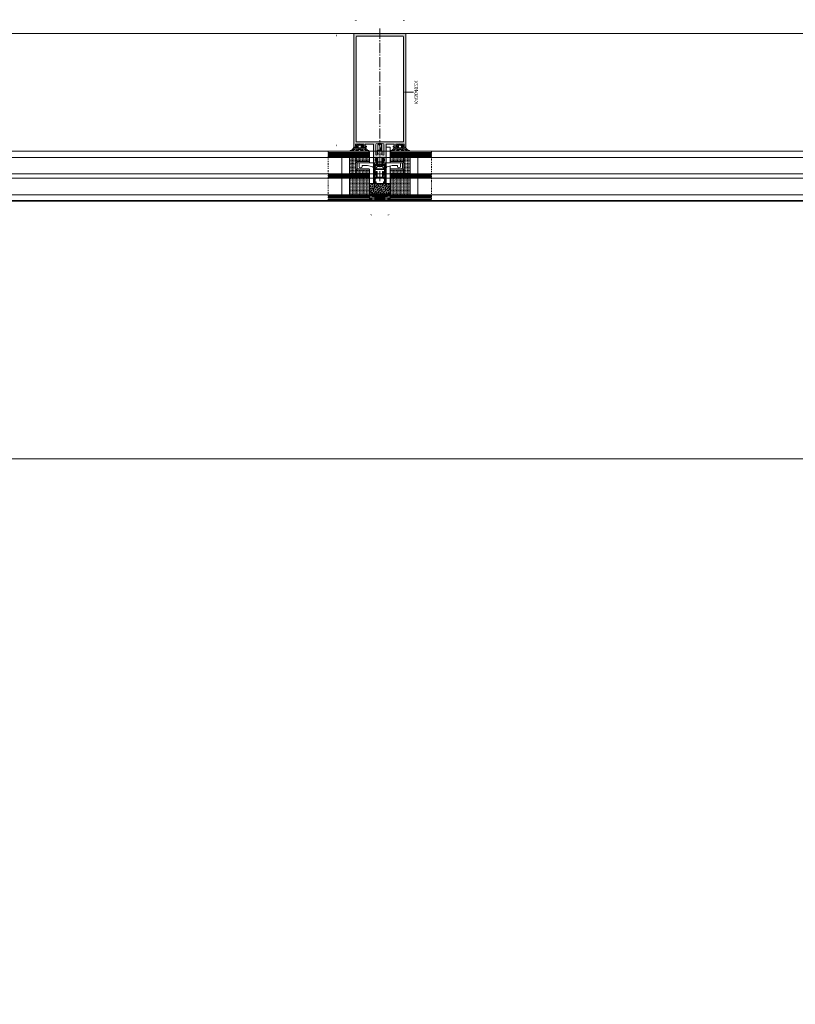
# Model space of a CAD drawing. Header units: inches. Extents: x 0 to 111471, y -105323 to 11070.
# Tile 183 of 256: x 44936 to 45011, y -27948 to -27853. Entities that reach past the tile are written whole.
import ezdxf
from ezdxf.enums import TextEntityAlignment as Align

# ---------------------------------------------------------------- set-up
doc = ezdxf.new("R2010")
doc.units = ezdxf.units.IN
doc.header["$MEASUREMENT"] = 0
for name, pattern in [('DIVIDE', [5.3, 2, -1, 0.15, -1, 0.15, -1]), ('gen3', [6.25, 4.75, -1.5]), ('GEN7', [13.75, 9.75, -1.5, 1, -1.5])]:
    doc.linetypes.add(name, pattern=pattern)
for name, color, linetype, lineweight in [('888 drzwi i okna', 4, 'Continuous', 0), ('888 projektowane elementy', 6, 'Continuous', 13), ('888 sciany istniejące', 2, 'Continuous', 35), ('888 widok', 8, 'Continuous', 0), ('888 wymiary', 1, 'Continuous', 0), ('MB-inne', 8, 'Continuous', 9), ('MB-kreskowanie', 8, 'Continuous', 5), ('MB-opisy', 120, 'Continuous', 9), ('MB-osie', 4, 'GEN7', 5), ('MB-profile', 7, 'Continuous', 9), ('MB-szyby', 4, 'Continuous', 9), ('MB-urwania', 1, 'DIVIDE', 5), ('MB-uszczelki_tworzywa', 8, 'Continuous', 9), ('MB-wymiary', 145, 'Continuous', 9), ('Wymiary', 85, 'Continuous', 18)]:
    doc.layers.add(name, color=color, linetype=linetype, lineweight=lineweight)
doc.styles.add('ARIALCE', font='arial.ttf', dxfattribs={"width": 0.8})
doc.styles.get("Standard").update_dxf_attribs({"font": 'arial.ttf'})
doc.styles.add('TS 100_wymiary', font='romans.shx', dxfattribs={"width": 0.7, "height": 16})
doc.dimstyles.new('Dim Style 100', dxfattribs={"dimtxt": 16, "dimasz": 12, "dimexe": 12, "dimexo": 2, "dimgap": 10, "dimtad": 1, "dimdec": 0, "dimzin": 9, "dimtxsty": 'TS 100_wymiary', "dimblk": 'ARCHTICK', "dimcen": 2.5, "dimdle": 12, "dimclrd": 256, "dimclrt": 2, "dimadec": 0, "dimazin": 2, "dimtfac": 1, "dimtdec": 0, "dimtix": 1, "dimtmove": 2, "dimatfit": 3, "dimfxl": 0, "dimlwd": -1, "dimarcsym": 0})
doc.dimstyles.new('MB_KDA_2.5', dxfattribs={"dimtxt": 2.5, "dimasz": 2.5, "dimexe": 1, "dimexo": 1, "dimgap": 1, "dimtad": 1, "dimdec": 1, "dimdsep": 46, "dimtxsty": 'Standard', "dimcen": 0, "dimclrd": 256, "dimclre": 256, "dimclrt": 2, "dimadec": 0, "dimazin": 2, "dimtp": 0.1, "dimtm": 0.1, "dimtfac": 0.71, "dimtdec": 1, "dimtmove": 0, "dimatfit": 3, "dimfxl": 0, "dimtzin": 0, "dimlwd": -1, "dimlwe": -1, "dimarcsym": 0})
pattern_1 = [(315, (-204.003, -193.6241), (1.3470384, -3e-16), [0.9525, -0.9525])]
pattern_2 = [(0.033944, (-4153.1781, -852.2568), (0.23784281, 0.47639099), [0, -0.47625])]
pattern_3 = [(45, (-204.003, 93.6241), (1.3470384, -2e-16), [0.9525, -0.9525])]

# ---------------------------------------------------------------- blocks, each defined once
blk = doc.blocks.new('K430492X')
at = {"layer": 'MB-kreskowanie'}
h = blk.add_hatch(color=0, dxfattribs=at)
h.paths.add_polyline_path([(-109.2, 25), (-109.5, 24.7), (-109.5, 22.5), (-109, 22), (-108.5, 22), (-108.5, 23.5), (-106.5, 23.5), (-106.5, 19.75), (-106.25, 19.5), (-106.5, 19.25), (-106.5, 15.5), (-108.5, 15.5), (-108.5, 17), (-109, 17), (-109.5, 16.5), (-109.5, 13), (-108.5, 13), (-108.5, 14), (-106.5, 14), (-106.5, 6.5), (-107, 6), (-124.2, 6), (-124.5, 5.7), (-124.5, 4), (-124, 3.5), (-123, 3.5), (-123, 4.5), (-120.99, 4.5), (-120.49, 4), (-120.49, 2.75), (-118.9, 0), (-120.49, -2.75), (-120.49, -4), (-120.99, -4.5), (-123, -4.5), (-123, -3.5), (-124, -3.5), (-124.5, -4), (-124.5, -5.7), (-124.2, -6), (-107, -6), (-106.5, -6.5), (-106.5, -14), (-108.5, -14), (-108.5, -13), (-109.5, -13), (-109.5, -16.5), (-109, -17), (-108.5, -17), (-108.5, -15.5), (-106.5, -15.5), (-106.5, -19.25), (-106.25, -19.5), (-106.5, -19.75), (-106.5, -23.5), (-108.5, -23.5), (-108.5, -22), (-109, -22), (-109.5, -22.5), (-109.5, -24.7), (-109.2, -25), (-0.5, -25, 0.413925), (0, -24.5), (0, 24.5, 0.413925), (-0.5, 25)])
h.paths.add_polyline_path([(-3, 22.9), (-2.5, 22.4), (-2.5, -22.4), (-3, -22.9), (-104, -22.9), (-104.5, -22.4), (-104.5, 22.4), (-104, 22.9)], flags=16)
h.paths.add_polyline_path([(-106.41, 3.62), (-105.5, 0), (-106.41, -3.62), (-106.89, -4), (-116.88, -4), (-117.31, -3.25), (-115.9, -0.8), (-115.9, 0.8), (-117.31, 3.25), (-116.88, 4), (-106.89, 4)], flags=16)
at = {"layer": 'MB-profile'}
blk.add_lwpolyline([(-0.5, -25), (-109.2, -25), (-109.5, -24.7), (-109.5, -22.5), (-109, -22), (-108.5, -22), (-108.5, -23.5), (-106.5, -23.5), (-106.5, -19.75), (-106.25, -19.5), (-106.5, -19.25), (-106.5, -15.5), (-108.5, -15.5), (-108.5, -17), (-109, -17), (-109.5, -16.5), (-109.5, -13), (-108.5, -13), (-108.5, -14), (-106.5, -14), (-106.5, -6.5), (-107, -6), (-124.2, -6), (-124.5, -5.7), (-124.5, -4), (-124, -3.5), (-123, -3.5), (-123, -4.5), (-120.99, -4.5), (-120.49, -4), (-120.49, -2.75), (-118.9, 0), (-120.49, 2.75), (-120.49, 4), (-120.99, 4.5), (-123, 4.5), (-123, 3.5), (-124, 3.5), (-124.5, 4), (-124.5, 5.7), (-124.2, 6), (-107, 6), (-106.5, 6.5), (-106.5, 14), (-108.5, 14), (-108.5, 13), (-109.5, 13), (-109.5, 16.5), (-109, 17), (-108.5, 17), (-108.5, 15.5), (-106.5, 15.5), (-106.5, 19.25), (-106.25, 19.5), (-106.5, 19.75), (-106.5, 23.5), (-108.5, 23.5), (-108.5, 22), (-109, 22), (-109.5, 22.5), (-109.5, 24.7), (-109.2, 25), (-0.5, 25, -0.414502), (0, 24.5), (0, -24.5, -0.414502)], format="xyb", close=True, dxfattribs=at)
for points in [[(-3, -22.9), (-104, -22.9), (-104.5, -22.4), (-104.5, 22.4), (-104, 22.9), (-3, 22.9), (-2.5, 22.4), (-2.5, -22.4)], [(-106.41, -3.62), (-106.89, -4), (-116.88, -4), (-117.31, -3.25), (-115.9, -0.8), (-115.9, 0.8), (-117.31, 3.25), (-116.88, 4), (-106.89, 4), (-106.41, 3.62), (-105.5, 0)]]:
    blk.add_lwpolyline(points, close=True, dxfattribs=at)
blk = doc.blocks.new('*D597')
at = {"layer": 'Defpoints', "color": 0, "ltscale": 0.01}
for p in [(52, -74.7), (161.5, -74.5), (52, -92.02)]:
    blk.add_point(p, dxfattribs=at)
at = {"layer": 'MB-wymiary'}
for p, q in [((52, -75.7), (52, -93.02)), ((161.5, -75.5), (161.5, -93.02)), ((159, -92.02), (54.5, -92.02))]:
    blk.add_line(p, q, dxfattribs=at)
at = {"layer": 'MB-wymiary', "ltscale": 0.01}
for points in [[(54.5, -91.6), (54.5, -92.43), (52, -92.02)], [(159, -92.43), (159, -91.6), (161.5, -92.02)]]:
    blk.add_solid(points, dxfattribs=at)
at = {"layer": 'MB-wymiary', "color": 2, "ltscale": 0.01, "insert": (106.75, -89.74), "char_height": 2.5, "attachment_point": 5}
blk.add_mtext('110', dxfattribs=at)
blk = doc.blocks.new('*D598')
at = {"layer": 'Defpoints', "color": 0, "ltscale": 0.01}
for p in [(147.11, -25), (173.93, -25), (147.11, -75)]:
    blk.add_point(p, dxfattribs=at)
at = {"layer": 'MB-wymiary'}
for p, q in [((148.11, -25), (174.93, -25)), ((173.93, -72.5), (173.93, -27.5)), ((148.11, -75), (174.93, -75))]:
    blk.add_line(p, q, dxfattribs=at)
at = {"layer": 'MB-wymiary', "ltscale": 0.01}
for points in [[(174.35, -27.5), (173.51, -27.5), (173.93, -25)], [(173.51, -72.5), (174.35, -72.5), (173.93, -75)]]:
    blk.add_solid(points, dxfattribs=at)
at = {"layer": 'MB-wymiary', "color": 2, "ltscale": 0.01, "insert": (171.65, -50), "char_height": 2.5, "attachment_point": 5, "rotation": 90}
blk.add_mtext('50', dxfattribs=at)
blk = doc.blocks.new('120900')
at = {"layer": 'MB-kreskowanie'}
h = blk.add_hatch(dxfattribs=at)
h.set_pattern_fill('DOTS', color=256, scale=0.3, angle=90.03394, style=0)
h.set_pattern_definition([(90.033944, (778.75693, -4206.1781), (-0.47639099, 0.23784281), [0, -0.47625])])
h.paths.add_polyline_path([(-6.21, 1.67, -0.244698), (-5.97, 1.8), (-5.57, 1.8, -0.117863), (-5.44, 1.77, 0.255673), (-2.56, 1.77, -0.117863), (-2.43, 1.8), (-2.03, 1.8, -0.244698), (-1.79, 1.67), (-1.04, 0.6, -0.520567), (-1.15, 0.29), (-1.5, 0.2), (-1.5, -1), (-2.5, -1), (-2.5, 0.68, 0.496188), (-2.75, 0.87, -0.136548), (-5.24, 0.87, 0.502247), (-5.5, 0.68), (-5.5, -1), (-6.5, -1), (-6.5, 0.2), (-6.85, 0.29, -0.520567), (-6.96, 0.6)])
h.paths.add_polyline_path([(-9.5, -1.3, -0.414214), (-9.2, -1), (-7.32, -1, -0.267949), (-7.06, -1.15, 0.767327), (-6.5, -1), (-5.5, -1), (-5.5, -1.3, 0.414214), (-5.3, -1.5), (-2.7, -1.5, 0.414214), (-2.5, -1.3), (-2.5, -1), (-1.5, -1, 0.767327), (-0.94, -1.15, -0.267949), (-0.68, -1), (1.2, -1, -0.414214), (1.5, -1.3, 0.218991), (4.81, -4.25, -0.885567), (4.51, -4.99, -0.160479), (0.97, -3.34, 0.21435), (0.23, -3), (-1.42, -3, 0.674934), (-1.63, -3.51, 0.163474), (0.23, -4.4, -1), (0.23, -5, -0.19206), (-3.52, -3.25, 0.293178), (-4, -2.99, 0.293178), (-4.48, -3.25, -0.19206), (-8.23, -5, -1), (-8.23, -4.4, 0.163474), (-6.37, -3.51, 0.674934), (-6.58, -3), (-8.23, -3, 0.214349), (-8.97, -3.34, -0.160479), (-12.51, -4.99, -0.885567), (-12.81, -4.25, 0.226961)])
at = {"layer": 'MB-uszczelki_tworzywa'}
for points in [[(1.5, -1.3, 0.218991), (4.81, -4.25, -0.885567), (4.51, -4.99, -0.160479), (0.97, -3.34, 0.21435), (0.23, -3), (-1.42, -3, 0.677436), (-1.63, -3.51, 0.163474), (0.23, -4.4, -1), (0.23, -5, -0.19206), (-3.52, -3.25, 0.293178), (-4, -2.99, 0.293178), (-4.48, -3.25, -0.19206), (-8.23, -5, -1), (-8.23, -4.4, 0.163474), (-6.37, -3.51, 0.677436), (-6.58, -3), (-8.23, -3, 0.21435), (-8.97, -3.34, -0.160479), (-12.51, -4.99, -0.885567), (-12.81, -4.25, 0.226961), (-9.5, -1.3, -0.414214), (-9.2, -1), (-7.32, -1, -0.267949), (-7.06, -1.15, 0.767327), (-6.5, -1), (-6.5, 0.2), (-6.85, 0.29, -0.520567), (-6.96, 0.6), (-6.21, 1.67, -0.244698), (-5.97, 1.8), (-5.57, 1.8, -0.117863), (-5.44, 1.77, 0.255673), (-2.56, 1.77, -0.117863), (-2.43, 1.8), (-2.03, 1.8, -0.244698), (-1.79, 1.67), (-1.04, 0.6, -0.520567), (-1.15, 0.29), (-1.5, 0.2), (-1.5, -1, 0.767327), (-0.94, -1.15, -0.267949), (-0.68, -1), (1.2, -1, -0.414214)], [(-2.5, -1.3), (-2.5, 0.68, 0.490314), (-2.75, 0.87, -0.137178), (-5.25, 0.87, 0.490314), (-5.5, 0.68), (-5.5, -1.3, 0.414214), (-5.3, -1.5), (-2.7, -1.5, 0.414214)]]:
    blk.add_lwpolyline(points, format="xyb", close=True, dxfattribs=at)
blk = doc.blocks.new('*D599')
at = {"layer": 'Defpoints', "color": 0, "ltscale": 0.01}
for p in [(2.09, -40), (-13.34, -60), (2, -60)]:
    blk.add_point(p, dxfattribs=at)
at = {"layer": 'MB-wymiary'}
for p, q in [((1.09, -40), (-14.34, -40)), ((-13.34, -42.5), (-13.34, -57.5)), ((1, -60), (-14.34, -60))]:
    blk.add_line(p, q, dxfattribs=at)
at = {"layer": 'MB-wymiary', "ltscale": 0.01}
for points in [[(-12.93, -42.5), (-13.76, -42.5), (-13.34, -40)], [(-13.76, -57.5), (-12.93, -57.5), (-13.34, -60)]]:
    blk.add_solid(points, dxfattribs=at)
at = {"layer": 'MB-wymiary', "color": 2, "ltscale": 0.01, "insert": (-15.62, -50), "char_height": 2.5, "attachment_point": 5, "rotation": 90}
blk.add_mtext('20', dxfattribs=at)
blk = doc.blocks.new('_ArchTick')
at = {"layer": 'Wymiary', "color": 0, "const_width": 0.15}
blk.add_lwpolyline([(-0.5, -0.5), (0.5, 0.5)], dxfattribs=at)
blk = doc.blocks.new('*D706')
at = {"layer": '888 wymiary', "color": 0, "lineweight": -2, "ltscale": 0.01}
for p, q in [((44850.711, -28131.521), (44850.711, -28163.521)), ((44970.711, -28131.521), (44970.711, -28163.521))]:
    blk.add_line(p, q, dxfattribs=at)
at = {"layer": '888 wymiary', "ltscale": 0.01}
blk.add_line((44838.711, -28151.521), (44982.711, -28151.521), dxfattribs=at)
at = {"layer": 'Defpoints', "color": 0}
for p in [(44850.711, -27864.859), (44970.711, -27864.859), (44970.711, -28151.521)]:
    blk.add_point(p, dxfattribs=at)
at = {"layer": '888 wymiary', "linetype": 'ByBlock', "xscale": 12, "yscale": 12, "zscale": 12, "rotation": 180}
blk.add_blockref('_ArchTick', (44850.711, -28151.521), dxfattribs=at)
at = {"layer": '888 wymiary', "linetype": 'ByBlock', "xscale": 12, "yscale": 12, "zscale": 12}
blk.add_blockref('_ArchTick', (44970.711, -28151.521), dxfattribs=at)
at = {"layer": '888 wymiary', "color": 2, "ltscale": 0.01, "insert": (44910.711, -28133.521), "char_height": 16, "attachment_point": 5, "style": 'TS 100_wymiary'}
blk.add_mtext('120', dxfattribs=at)
blk = doc.blocks.new('*D707')
at = {"layer": '888 wymiary', "color": 0, "lineweight": -2, "ltscale": 0.01}
for p, q in [((44970.711, -28131.521), (44970.711, -28163.521)), ((45090.711, -28131.521), (45090.711, -28163.521))]:
    blk.add_line(p, q, dxfattribs=at)
at = {"layer": '888 wymiary', "ltscale": 0.01}
blk.add_line((44958.711, -28151.521), (45102.711, -28151.521), dxfattribs=at)
at = {"layer": 'Defpoints', "color": 0}
for p in [(44970.711, -27864.859), (45090.711, -27864.844), (45090.711, -28151.521)]:
    blk.add_point(p, dxfattribs=at)
at = {"layer": '888 wymiary', "linetype": 'ByBlock', "xscale": 12, "yscale": 12, "zscale": 12, "rotation": 180}
blk.add_blockref('_ArchTick', (44970.711, -28151.521), dxfattribs=at)
at = {"layer": '888 wymiary', "linetype": 'ByBlock', "xscale": 12, "yscale": 12, "zscale": 12}
blk.add_blockref('_ArchTick', (45090.711, -28151.521), dxfattribs=at)
at = {"layer": '888 wymiary', "color": 2, "ltscale": 0.01, "insert": (45030.711, -28133.521), "char_height": 16, "attachment_point": 5, "style": 'TS 100_wymiary'}
blk.add_mtext('120', dxfattribs=at)
blk = doc.blocks.new('*D708')
at = {"layer": '888 wymiary', "color": 0, "lineweight": -2, "ltscale": 0.01}
for p, q in [((43418.644, -28259.854), (43418.644, -28291.854)), ((45099.62, -28259.854), (45099.62, -28291.854))]:
    blk.add_line(p, q, dxfattribs=at)
at = {"layer": '888 wymiary', "ltscale": 0.01}
blk.add_line((43406.644, -28279.854), (45111.62, -28279.854), dxfattribs=at)
at = {"layer": 'Defpoints', "color": 0}
for p in [(43418.644, -27872.277), (45099.62, -27871.925), (45099.62, -28279.854)]:
    blk.add_point(p, dxfattribs=at)
at = {"layer": '888 wymiary', "linetype": 'ByBlock', "xscale": 12, "yscale": 12, "zscale": 12, "rotation": 180}
blk.add_blockref('_ArchTick', (43418.644, -28279.854), dxfattribs=at)
at = {"layer": '888 wymiary', "linetype": 'ByBlock', "xscale": 12, "yscale": 12, "zscale": 12}
blk.add_blockref('_ArchTick', (45099.62, -28279.854), dxfattribs=at)
at = {"layer": '888 wymiary', "color": 2, "ltscale": 0.01, "insert": (44259.132, -28261.854), "char_height": 16, "attachment_point": 5, "style": 'TS 100_wymiary'}
blk.add_mtext('1681', dxfattribs=at)
blk = doc.blocks.new('*D800')
at = {"layer": '888 wymiary', "color": 0, "lineweight": -2, "ltscale": 0.01}
for p, q in [((44899.62, -28220.234), (44899.62, -28252.234)), ((45099.62, -28220.234), (45099.62, -28252.234))]:
    blk.add_line(p, q, dxfattribs=at)
at = {"layer": '888 wymiary', "ltscale": 0.01}
blk.add_line((45111.62, -28240.234), (44887.62, -28240.234), dxfattribs=at)
at = {"layer": 'Defpoints', "color": 0}
for p in [(44899.62, -27871.925), (45099.62, -27871.925), (44899.62, -28240.234)]:
    blk.add_point(p, dxfattribs=at)
at = {"layer": '888 wymiary', "linetype": 'ByBlock', "xscale": 12, "yscale": 12, "zscale": 12, "rotation": 180}
blk.add_blockref('_ArchTick', (44899.62, -28240.234), dxfattribs=at)
at = {"layer": '888 wymiary', "linetype": 'ByBlock', "xscale": 12, "yscale": 12, "zscale": 12}
blk.add_blockref('_ArchTick', (45099.62, -28240.234), dxfattribs=at)
at = {"layer": '888 wymiary', "color": 2, "ltscale": 0.01, "insert": (44999.62, -28222.234), "char_height": 16, "attachment_point": 5, "style": 'TS 100_wymiary'}
blk.add_mtext('200', dxfattribs=at)
blk = doc.blocks.new('G$C0AADE25E')
at = {"layer": 'MB-kreskowanie'}
h = blk.add_hatch(dxfattribs=at)
h.set_pattern_fill('DASH', color=256, scale=0.3, angle=315, style=0)
h.set_pattern_definition([(135, (-89.4117, -467.5632), (-3e-17, 1.3470384), [0.9525, -0.9525])])
h.paths.add_polyline_path([(22, -20.8), (6, -20.8), (6, -40), (22, -40)])
h = blk.add_hatch(dxfattribs=at)
h.set_pattern_fill('DASH', color=256, scale=0.3, angle=315, style=0)
h.set_pattern_definition(pattern_1)
h.paths.add_polyline_path([(26, -20.8), (26, -26.8), (42, -26.8), (42, -20.8)])
h = blk.add_hatch(dxfattribs=at)
h.set_pattern_fill('DASH', color=256, scale=0.3, angle=315, style=0)
h.set_pattern_definition(pattern_1)
h.paths.add_polyline_path([(38.2, -40), (40, -40), (42, -40), (42, -26.8), (36.2, -26.8, -0.414214), (38.2, -28.8)])
h.paths.add_polyline_path([(26, -40), (29.8, -40), (29.8, -28.8, -0.414214), (31.8, -26.8), (26, -26.8)])
h = blk.add_hatch(dxfattribs=at)
h.set_pattern_fill('DOTS', color=256, scale=0.3, angle=0.03394, style=0)
h.set_pattern_definition(pattern_2)
h.paths.add_polyline_path([(54.67, -32.71, 0.244698), (54.8, -32.47), (54.8, -32.07, 0.117863), (54.77, -31.94, -0.255673), (54.77, -29.06, 0.117863), (54.8, -28.93), (54.8, -28.53, 0.244698), (54.67, -28.29), (53.6, -27.54, 0.520567), (53.29, -27.65), (53.2, -28), (52, -28), (52, -29), (53.68, -29, -0.496188), (53.87, -29.25, 0.136548), (53.87, -31.74, -0.502247), (53.68, -32), (52, -32), (52, -33), (53.2, -33), (53.29, -33.35, 0.520567), (53.6, -33.46)])
h.paths.add_polyline_path([(51.7, -36, 0.414214), (52, -35.7), (52, -33.82, 0.267949), (51.85, -33.56, -0.767327), (52, -33), (52, -32), (51.7, -32, -0.414214), (51.5, -31.8), (51.5, -29.2, -0.414214), (51.7, -29), (52, -29), (52, -28, -0.767327), (51.85, -27.44, 0.267949), (52, -27.18), (52, -25.3, 0.414214), (51.7, -25, -0.218991), (48.75, -21.69, 0.885567), (48.01, -21.99, 0.160479), (49.66, -25.53, -0.21435), (50, -26.27), (50, -27.92, -0.674934), (49.49, -28.13, -0.163474), (48.6, -26.27, 1), (48, -26.27, 0.19206), (49.75, -30.02, -0.293178), (50.01, -30.5, -0.293178), (49.75, -30.98, 0.19206), (48, -34.73, 1), (48.6, -34.73, -0.163474), (49.49, -32.87, -0.674934), (50, -33.08), (50, -34.73, -0.214349), (49.66, -35.47, 0.160479), (48.01, -39.01, 0.885567), (48.75, -39.31, -0.226961)])
h = blk.add_hatch(dxfattribs=at)
h.set_pattern_fill('HEX', color=256, scale=0.2, angle=135, style=0)
h.set_pattern_definition([(135, (-103.4117, 367.5632), (-0.7777128, -0.7777128), [0.635, -1.27]), (255, (-103.4117, 367.5632), (1.0623755, -0.2846626), [0.635, -1.27]), (195, (-103.8607, 368.0122), (0.2846626, -1.0623755), [0.635, -1.27])])
h.paths.add_polyline_path([(7, -60), (17, -60), (17, -40), (7, -40)])
h = blk.add_hatch(dxfattribs=at)
h.set_pattern_fill('_U', color=256, angle=315, style=0, double=1, pattern_type=0)
h.set_pattern_definition([(315, (-2146.2895, 2427.8375), (0.70710678, 0.70710678), []), (45, (-2146.2895, 2427.8375), (-0.70710678, 0.70710678), [])])
h.paths.add_polyline_path([(23.51, -52.55), (23.21, -52.25), (23.21, -47.75), (23.51, -47.45), (25, -47.45), (28.41, -47.44), (28.41, -46.8), (28.16, -46.37), (27.41, -45.94), (26.91, -46.7), (25, -46.69), (23.51, -46.69), (23.21, -46.14), (23.21, -45.73), (23.43, -45.44), (25, -45), (25, -44), (17, -44), (17, -46), (17.5, -46.5), (18.4, -46.5), (18.4, -45.5), (21.26, -45.5), (22.21, -46.5), (22.21, -49.13), (22.71, -50), (22.21, -50.87), (22.21, -53.5), (21.26, -54.5), (18.4, -54.5), (18.4, -53.5), (17.5, -53.5), (17, -54), (17, -56), (25, -56), (25, -55), (23.43, -54.56), (23.21, -54.26), (23.21, -53.85), (23.51, -53.29), (25, -53.29), (26.91, -53.29), (27.41, -54.05), (28.16, -53.62), (28.41, -53.19), (28.41, -52.55), (25, -52.55)])
h = blk.add_hatch(dxfattribs=at)
h.set_pattern_fill('_U', color=256, angle=315, style=0, double=1, pattern_type=0)
h.set_pattern_definition([(315, (-2134.2895, 2427.8375), (0.70710678, 0.70710678), []), (45, (-2134.2895, 2427.8375), (-0.70710678, 0.70710678), [])])
h.paths.add_polyline_path([(35.51, -52.55), (35.21, -52.25), (35.21, -47.75), (35.51, -47.45), (37, -47.45), (40.41, -47.44), (40.41, -46.8), (40.16, -46.37), (39.41, -45.94), (38.91, -46.7), (37, -46.69), (35.51, -46.69), (35.21, -46.14), (35.21, -45.73), (35.43, -45.44), (37, -45), (37, -44), (25, -44), (25, -46), (25.5, -46.5), (26.4, -46.5), (26.4, -45.5), (33.26, -45.5), (34.21, -46.5), (34.21, -49.13), (34.71, -50), (34.21, -50.87), (34.21, -53.5), (33.26, -54.5), (26.4, -54.5), (26.4, -53.5), (25.5, -53.5), (25, -54), (25, -56), (37, -56), (37, -55), (35.43, -54.56), (35.21, -54.26), (35.21, -53.85), (35.51, -53.29), (37, -53.29), (38.91, -53.29), (39.41, -54.05), (40.16, -53.62), (40.41, -53.19), (40.41, -52.55), (37, -52.55)])
h = blk.add_hatch(dxfattribs=at)
h.set_pattern_fill('DASH', color=256, scale=0.3, angle=225, style=0)
h.set_pattern_definition([(225, (-89.4117, 367.5632), (-6e-16, -1.3470384), [0.9525, -0.9525])])
h.paths.add_polyline_path([(6, -60), (6, -79.2), (22, -79.2), (22, -60)])
h = blk.add_hatch(dxfattribs=at)
h.set_pattern_fill('DASH', color=256, scale=0.3, angle=225, style=0)
h.set_pattern_definition(pattern_3)
h.paths.add_polyline_path([(38.2, -71.2, -0.414214), (36.2, -73.2), (42, -73.2), (42, -60), (40, -60), (38.2, -60)])
h.paths.add_polyline_path([(26, -73.2), (31.8, -73.2, -0.414214), (29.8, -71.2), (29.8, -60), (26, -60)])
h = blk.add_hatch(dxfattribs=at)
h.set_pattern_fill('DOTS', color=256, scale=0.3, angle=0.03394, style=0)
h.set_pattern_definition(pattern_2)
h.paths.add_polyline_path([(54.67, -67.29, -0.244698), (54.8, -67.53), (54.8, -67.93, -0.117863), (54.77, -68.06, 0.255673), (54.77, -70.94, -0.117863), (54.8, -71.07), (54.8, -71.47, -0.244698), (54.67, -71.71), (53.6, -72.46, -0.520567), (53.29, -72.35), (53.2, -72), (52, -72), (52, -71), (53.68, -71, 0.496188), (53.87, -70.75, -0.136548), (53.87, -68.26, 0.502247), (53.68, -68), (52, -68), (52, -67), (53.2, -67), (53.29, -66.65, -0.520567), (53.6, -66.54)])
h.paths.add_polyline_path([(51.7, -64, -0.414214), (52, -64.3), (52, -66.18, -0.267949), (51.85, -66.44, 0.767327), (52, -67), (52, -68), (51.7, -68, 0.414214), (51.5, -68.2), (51.5, -70.8, 0.414214), (51.7, -71), (52, -71), (52, -72, 0.767327), (51.85, -72.56, -0.267949), (52, -72.82), (52, -74.7, -0.414214), (51.7, -75, 0.218991), (48.75, -78.31, -0.885567), (48.01, -78.01, -0.160479), (49.66, -74.47, 0.21435), (50, -73.73), (50, -72.08, 0.674934), (49.49, -71.87, 0.163474), (48.6, -73.73, -1), (48, -73.73, -0.19206), (49.75, -69.98, 0.293178), (50.01, -69.5, 0.293178), (49.75, -69.02, -0.19206), (48, -65.27, -1), (48.6, -65.27, 0.163474), (49.49, -67.13, 0.674934), (50, -66.92), (50, -65.27, 0.214349), (49.66, -64.53, -0.160479), (48.01, -60.99, -0.885567), (48.75, -60.69, 0.226961)])
h = blk.add_hatch(dxfattribs=at)
h.set_pattern_fill('DASH', color=256, scale=0.3, angle=225, style=0)
h.set_pattern_definition(pattern_3)
h.paths.add_polyline_path([(42, -79.2), (42, -73.2), (26, -73.2), (26, -79.2)])
at = {"layer": 'MB-inne'}
for p, q in [((30.45, -45.71), (30.45, -54.29)), ((31, -45.74), (31, -54.26)), ((33.3, -47.65), (31.41, -45.76)), ((33.3, -52.35), (31.41, -54.24)), ((33.25, -47.6), (33.25, -52.4))]:
    blk.add_line(p, q, dxfattribs=at)
at = {"layer": 'MB-inne', "linetype": 'Continuous'}
for p, q in [((35.5, -48.07), (37.45, -48.07)), ((35.5, -51.94), (37.45, -51.94)), ((37.45, -48.07), (37.95, -47.6)), ((37.45, -51.94), (37.45, -48.07)), ((37.45, -48.1), (41.49, -48.1)), ((37.45, -51.91), (41.49, -51.91)), ((37.45, -51.94), (37.95, -52.41)), ((37.95, -52.41), (37.95, -47.6)), ((37.95, -47.6), (41.2, -47.6)), ((37.95, -52.41), (41.2, -52.41)), ((44.66, -52.41), (48.55, -52.41)), ((44.67, -47.6), (48.55, -47.6)), ((44.95, -48.1), (49.05, -48.1)), ((44.95, -51.91), (49.05, -51.91)), ((48.55, -52.41), (48.55, -47.6)), ((49.05, -48.07), (48.55, -47.6)), ((49.05, -51.94), (48.55, -52.41)), ((49.05, -48.07), (54.47, -48.07)), ((49.05, -51.94), (49.05, -48.07)), ((49.05, -48.84), (54.05, -50.35)), ((49.05, -51.94), (54.47, -51.94)), ((55.45, -49.76), (54.47, -48.07)), ((55.45, -50.24), (54.47, -51.94)), ((55.45, -50.24), (54.92, -50.46)), ((55.45, -49.76), (55.45, -50.24))]:
    blk.add_line(p, q, dxfattribs=at)
at = {"layer": 'MB-inne', "linetype": 'gen3'}
for p in [(49.05, -48.3), (55.45, -50.24)]:
    blk.add_line(p, (54.33, -48.3), dxfattribs=at)
at = {"layer": 'MB-inne'}
for points in [[(31, -45.74), (31, -49.45, 0.198912)], [(35.57, -52.55, -0.132252), (35.5, -52.3), (35.5, -47.7, -0.132253), (35.57, -47.45)]]:
    blk.add_lwpolyline(points, format="xyb", dxfattribs=at)
at = {"layer": 'MB-inne', "linetype": 'Continuous', "extrusion": (-1.83691e-16, -2.22045e-16, -1)}
blk.add_arc((-54.67, -49.02), 1.46, 259.99999, 294.78861, dxfattribs=at)
at = {"layer": 'MB-inne', "linetype": 'Continuous'}
blk.add_arc((56.16, -51.24), 1.83, 155.18689, 202.52018, dxfattribs=at)
at = {"layer": 'MB-kreskowanie'}
for p, q in [((1, 0), (1, -40)), ((2, 0), (2, -40)), ((3, 0), (3, -40)), ((4, 0), (4, -40)), ((5, 0), (5, -40)), ((23, 0), (23, -40)), ((24, 0), (24, -40)), ((25, 0), (25, -40)), ((43, 0), (43, -40)), ((44, 0), (44, -40)), ((45, 0), (45, -40)), ((46, 0), (46, -40)), ((47, 0), (47, -40)), ((1, -100), (1, -60)), ((2, -100), (2, -60)), ((3, -100), (3, -60)), ((4, -100), (4, -60)), ((5, -100), (5, -60)), ((23, -100), (23, -60)), ((24, -100), (24, -60)), ((25, -100), (25, -60)), ((43, -100), (43, -60)), ((44, -100), (44, -60)), ((45, -100), (45, -60)), ((46, -100), (46, -60)), ((47, -100), (47, -60))]:
    blk.add_line(p, q, dxfattribs=at)
for centre, start, end in [((-120.75, -50), 354.79488, 5.20512), ((-119.75, -50), 355.2692, 4.7308), ((-118.75, -50), 355.2692, 4.7308), ((-117.75, -50), 355.2692, 4.7308), ((-116.75, -50), 355.2692, 4.7308), ((-115.75, -50), 355.2692, 4.7308), ((-114.75, -50), 355.2692, 4.7308)]:
    blk.add_arc(centre, 121.25, start, end, dxfattribs=at)
at = {"layer": 'MB-osie'}
blk.add_line((166.3, -50), (17.85, -50), dxfattribs=at)
at = {"layer": 'MB-profile'}
for points in [[(30.5, -40), (30, -40, -0.414214), (29.8, -39.8), (29.8, -28.8, -0.414214), (31.8, -26.8), (36.2, -26.8, -0.414214), (38.2, -28.8), (38.2, -39.8, -0.414214), (38, -40), (37.5, -40, -0.414214), (37, -39.5), (37, -29, 0.414214), (36, -28), (34.37, -28, 0.198912), (34.22, -28.06), (34.14, -28.14, -0.414214), (33.86, -28.14), (33.78, -28.06, 0.198912), (33.63, -28), (32, -28, 0.414214), (31, -29), (31, -39.5, -0.414214)], [(35.5, -30, -0.414214), (37, -31.5), (37, -46.41), (37.15, -46.61), (37.35, -46.66), (37.5, -46.85), (37.5, -47), (37.3, -47.2), (36, -47.2), (35.5, -47.7), (35.5, -48.07), (35.5, -51.93), (35.5, -52.3), (36, -52.8), (37.3, -52.8), (37.5, -53), (37.5, -53.15), (37.35, -53.34), (37.15, -53.4), (37, -53.59), (37, -68.5, -0.414214), (35.5, -70), (33.5, -70, -1), (33.5, -67), (34, -67), (34.3, -66.7), (34.3, -62.18), (34.27, -61.83), (33.09, -56.83), (32.1, -56), (31.5, -56), (31, -55.5), (31, -50.55), (31.09, -50.34), (31.21, -50.21), (31.21, -49.79), (31.09, -49.66), (31, -49.45), (31, -44.5), (31.5, -44), (32.1, -44), (33.09, -43.17), (34.27, -38.17), (34.3, -37.83), (34.3, -33.3), (34, -33), (33.5, -33, -1), (33.5, -30)], [(30.5, -60), (30, -60, 0.414214), (29.8, -60.2), (29.8, -71.2, 0.414214), (31.8, -73.2), (36.2, -73.2, 0.414214), (38.2, -71.2), (38.2, -60.2, 0.414214), (38, -60), (37.5, -60, 0.414214), (37, -60.5), (37, -71, -0.414214), (36, -72), (34.37, -72, -0.198912), (34.22, -71.94), (34.14, -71.86, 0.414214), (33.86, -71.86), (33.78, -71.94, -0.198912), (33.63, -72), (32, -72, -0.414214), (31, -71), (31, -60.5, 0.414214)]]:
    blk.add_lwpolyline(points, format="xyb", close=True, dxfattribs=at)
for points in [[(106.16, -75), (52.3, -75), (52, -74.7), (52, -72.5), (52.5, -72), (53, -72), (53, -73.5), (55, -73.5), (55, -69.75), (55.25, -69.5), (55, -69.25), (55, -65.5), (53, -65.5), (53, -67), (52.5, -67), (52, -66.5), (52, -63), (53, -63), (53, -64), (55, -64), (55, -56.5), (54.5, -56), (37.3, -56), (37, -55.7), (37, -54), (37.5, -53.5), (38.5, -53.5), (38.5, -54.5), (40.51, -54.5), (41.01, -54), (41.01, -52.75), (42.6, -50), (41.01, -47.25), (41.01, -46), (40.51, -45.5), (38.5, -45.5), (38.5, -46.5), (37.5, -46.5), (37, -46), (37, -44.3), (37.3, -44), (54.5, -44), (55, -43.5), (55, -36), (53, -36), (53, -37), (52, -37), (52, -33.5), (52.5, -33), (53, -33), (53, -34.5), (55, -34.5), (55, -30.75), (55.25, -30.5), (55, -30.25), (55, -26.5), (53, -26.5), (53, -28), (52.5, -28), (52, -27.5), (52, -25.3), (52.3, -25), (106.16, -25)], [(106.16, -72.9), (57.5, -72.9), (57, -72.4), (57, -27.6), (57.5, -27.1), (106.16, -27.1)]]:
    blk.add_lwpolyline(points, dxfattribs=at)
blk.add_lwpolyline([(55.09, -53.62), (54.61, -54), (44.62, -54), (44.19, -53.25), (45.6, -50.8), (45.6, -49.2), (44.19, -46.75), (44.62, -46), (54.61, -46), (55.09, -46.38), (56, -50)], close=True, dxfattribs=at)
at = {"layer": 'MB-szyby'}
for p, q in [((0, 0), (0, -39)), ((6, -40), (6, 0)), ((22, 0), (22, -40)), ((26, -40), (26, 0)), ((42, -40), (42, 0)), ((48, 0), (48, -39)), ((26, -20.8), (26, -40)), ((0, -39), (1, -40)), ((1, -40), (6, -40)), ((22, -40), (26, -40)), ((26, -40), (30, -40)), ((38, -40), (40, -40)), ((42, -40), (40, -40)), ((47, -40), (42, -40)), ((48, -39), (47, -40)), ((0, -61), (1, -60)), ((0, -100), (0, -61)), ((1, -60), (6, -60)), ((6, -60), (6, -100)), ((22, -100), (22, -60)), ((22, -60), (26, -60)), ((26, -79.2), (26, -60)), ((26, -60), (30, -60)), ((26, -60), (26, -100)), ((38, -60), (40, -60)), ((42, -60), (40, -60)), ((47, -60), (42, -60)), ((42, -60), (42, -100)), ((48, -61), (47, -60)), ((48, -100), (48, -61))]:
    blk.add_line(p, q, dxfattribs=at)
at = {"layer": 'MB-urwania'}
for p, q in [((48, 0), (0, 0)), ((0, -100), (48, -100))]:
    blk.add_line(p, q, dxfattribs=at)
at = {"layer": 'MB-uszczelki_tworzywa'}
for p, q in [((42, -26.8), (26, -26.8)), ((42, -73.2), (26, -73.2))]:
    blk.add_line(p, q, dxfattribs=at)
for points in [[(6, -20.8), (6, -13.3), (22, -13.3), (22, -20.8)], [(26, -20.8), (26, -13.3), (42, -13.3), (42, -20.8)], [(22, -40), (22, -20.8), (6, -20.8), (6, -40)], [(7, -40), (7, -60), (17, -60), (17, -40)], [(25, -47.45), (23.51, -47.45), (23.21, -47.75), (23.21, -52.25), (23.51, -52.55), (25, -52.55), (28.41, -52.55), (28.41, -53.19), (28.16, -53.62), (27.41, -54.05), (26.91, -53.29), (25, -53.29), (23.51, -53.29), (23.21, -53.85), (23.21, -54.26), (23.43, -54.56), (25, -55), (25, -56), (17, -56), (17, -54), (17.5, -53.5), (18.4, -53.5), (18.4, -54.5), (21.26, -54.5), (22.21, -53.5), (22.21, -50.87), (22.71, -50), (22.71, -50), (22.71, -50), (22.21, -49.13), (22.21, -46.5), (21.26, -45.5), (18.4, -45.5), (18.4, -46.5), (17.5, -46.5), (17, -46), (17, -44), (25, -44), (25, -45), (23.43, -45.44), (23.21, -45.73), (23.21, -46.14), (23.51, -46.69), (25, -46.69), (26.91, -46.7), (27.41, -45.94), (28.16, -46.37), (28.41, -46.8), (28.41, -47.44)], [(37, -47.45), (35.51, -47.45), (35.21, -47.75), (35.21, -52.25), (35.51, -52.55), (37, -52.55), (40.41, -52.55), (40.41, -53.19), (40.16, -53.62), (39.41, -54.05), (38.91, -53.29), (37, -53.29), (35.51, -53.29), (35.21, -53.85), (35.21, -54.26), (35.43, -54.56), (37, -55), (37, -56), (25, -56), (25, -54), (25.5, -53.5), (26.4, -53.5), (26.4, -54.5), (33.26, -54.5), (34.21, -53.5), (34.21, -50.87), (34.71, -50), (34.71, -50), (34.71, -50), (34.21, -49.13), (34.21, -46.5), (33.26, -45.5), (26.4, -45.5), (26.4, -46.5), (25.5, -46.5), (25, -46), (25, -44), (37, -44), (37, -45), (35.43, -45.44), (35.21, -45.73), (35.21, -46.14), (35.51, -46.69), (37, -46.69), (38.91, -46.7), (39.41, -45.94), (40.16, -46.37), (40.41, -46.8), (40.41, -47.44)], [(22, -60), (22, -79.2), (6, -79.2), (6, -60)], [(6, -79.2), (6, -86.7), (22, -86.7), (22, -79.2)], [(26, -79.2), (26, -86.7), (42, -86.7), (42, -79.2)]]:
    blk.add_lwpolyline(points, close=True, dxfattribs=at)
for points in [[(51.7, -25, -0.218991), (48.75, -21.69, 0.885567), (48.01, -21.99, 0.160479), (49.66, -25.53, -0.21435), (50, -26.27), (50, -27.92, -0.677436), (49.49, -28.13, -0.163474), (48.6, -26.27, 1), (48, -26.27, 0.19206), (49.75, -30.02, -0.293178), (50.01, -30.5, -0.293178), (49.75, -30.98, 0.19206), (48, -34.73, 1), (48.6, -34.73, -0.163474), (49.49, -32.87, -0.677436), (50, -33.08), (50, -34.73, -0.21435), (49.66, -35.47, 0.160479), (48.01, -39.01, 0.885567), (48.75, -39.31, -0.226961), (51.7, -36, 0.414214), (52, -35.7), (52, -33.82, 0.267949), (51.85, -33.56, -0.767327), (52, -33), (53.2, -33), (53.29, -33.35, 0.520567), (53.6, -33.46), (54.67, -32.71, 0.244698), (54.8, -32.47), (54.8, -32.07, 0.117863), (54.77, -31.94, -0.255673), (54.77, -29.06, 0.117863), (54.8, -28.93), (54.8, -28.53, 0.244698), (54.67, -28.29), (53.6, -27.54, 0.520567), (53.29, -27.65), (53.2, -28), (52, -28, -0.767327), (51.85, -27.44, 0.267949), (52, -27.18), (52, -25.3, 0.414214)], [(51.7, -29), (53.68, -29, -0.490314), (53.87, -29.25, 0.137178), (53.87, -31.75, -0.490314), (53.68, -32), (51.7, -32, -0.414214), (51.5, -31.8), (51.5, -29.2, -0.414214)], [(51.7, -75, 0.218991), (48.75, -78.31, -0.885567), (48.01, -78.01, -0.160479), (49.66, -74.47, 0.21435), (50, -73.73), (50, -72.08, 0.677436), (49.49, -71.87, 0.163474), (48.6, -73.73, -1), (48, -73.73, -0.19206), (49.75, -69.98, 0.293178), (50.01, -69.5, 0.293178), (49.75, -69.02, -0.19206), (48, -65.27, -1), (48.6, -65.27, 0.163474), (49.49, -67.13, 0.677436), (50, -66.92), (50, -65.27, 0.21435), (49.66, -64.53, -0.160479), (48.01, -60.99, -0.885567), (48.75, -60.69, 0.226961), (51.7, -64, -0.414214), (52, -64.3), (52, -66.18, -0.267949), (51.85, -66.44, 0.767327), (52, -67), (53.2, -67), (53.29, -66.65, -0.520567), (53.6, -66.54), (54.67, -67.29, -0.244698), (54.8, -67.53), (54.8, -67.93, -0.117863), (54.77, -68.06, 0.255673), (54.77, -70.94, -0.117863), (54.8, -71.07), (54.8, -71.47, -0.244698), (54.67, -71.71), (53.6, -72.46, -0.520567), (53.29, -72.35), (53.2, -72), (52, -72, 0.767327), (51.85, -72.56, -0.267949), (52, -72.82), (52, -74.7, -0.414214)], [(51.7, -71), (53.68, -71, 0.490314), (53.87, -70.75, -0.137178), (53.87, -68.25, 0.490314), (53.68, -68), (51.7, -68, 0.414214), (51.5, -68.2), (51.5, -70.8, 0.414214)]]:
    blk.add_lwpolyline(points, format="xyb", close=True, dxfattribs=at)
for points in [[(33.65, -40), (17, -40)], [(17, -44), (32.1, -44)], [(37, -44), (52, -44), (52, -40), (37, -40)]]:
    blk.add_lwpolyline(points, dxfattribs=at)
blk.add_lwpolyline([(38.5, -46.45), (38.7, -46.45), (38.87, -46.15, -0.391131), (39.13, -46.07), (39.91, -46.43, -0.291473), (40.2, -46.89), (40.2, -47.15, -0.414214), (39.9, -47.45), (35.3, -47.45, 0.414214), (35, -47.75), (35, -52.25, 0.414214), (35.3, -52.55), (39.9, -52.55, -0.414214), (40.2, -52.85), (40.2, -53.11, -0.291473), (39.91, -53.57), (39.13, -53.93, -0.391131), (38.87, -53.85), (38.7, -53.55), (38.5, -53.55)], format="xyb", dxfattribs=at)
at = {"layer": 'MB-wymiary'}
blk.add_line((104.92, -17.6), (104.92, -26.26), dxfattribs=at)
at = {"linetype": 'ByBlock'}
blk.add_blockref('K430492X', (161.5, -50), dxfattribs=at)
at = {"xscale": -1, "rotation": 270}
blk.add_blockref('120900', (53, -26.5), dxfattribs=at)
at = {"rotation": 270}
blk.add_blockref('120900', (53, -73.5), dxfattribs=at)
at = {"layer": 'MB-opisy', "style": 'ARIALCE'}
blk.add_text('K430492X', height=3.5, dxfattribs=at).set_placement((93.45, -15.01), align=Align.MIDDLE_LEFT)
at = {"layer": 'MB-wymiary'}
for base, p1, p2, picture, middle in [((173.93, -25), (147.11, -75), (147.11, -25), '*D598', (171.65, -50)), ((-13.34, -60), (2.09, -40), (2, -60), '*D599', (-15.62, -50))]:
    dim = blk.add_linear_dim(base=base, p1=p1, p2=p2, angle=90, dimstyle='MB_KDA_2.5', override={"dimdec": 0}, dxfattribs=at)
    dim.commit()
    dim.dimension.update_dxf_attribs({"geometry": picture, "text_midpoint": middle})
dim = blk.add_linear_dim(base=(52.00002292, -92.01682626), p1=(161.50002292, -74.500204), p2=(52.00002292, -74.700204), dimstyle='MB_KDA_2.5', override={"dimdec": 0}, dxfattribs=at)
dim.commit()
dim.dimension.update_dxf_attribs({"geometry": '*D597', "text_midpoint": (106.75002292, -89.74039379)})

msp = doc.modelspace()

# ---------------------------------------------------------------- linework, layer by layer
at = {"layer": '888 drzwi i okna', "ltscale": 0.01}
for points in [[(45085.688, -27866.351), (43418.064, -27866.351)], [(45085.688, -27865.748), (43418.113, -27865.748)], [(45085.688, -27867.958), (43418.064, -27867.958)], [(45085.688, -27868.36), (43418.064, -27868.36)], [(45085.688, -27869.968), (43418.064, -27869.968)], [(45085.688, -27870.57), (43415.613, -27870.568), (43378.841, -28047.385)]]:
    msp.add_lwpolyline(points, dxfattribs=at)
at = {"layer": '888 projektowane elementy', "ltscale": 0.01}
msp.add_lwpolyline([(45099.62, -27872.755), (45099.62, -27895.57), (44899.62, -27895.57), (44899.62, -27870.755)], dxfattribs=at)
at = {"layer": '888 sciany istniejące', "ltscale": 0.01}
msp.add_lwpolyline([(43379.99, -28060.696), (43419.53, -27870.57), (45099.62, -27870.57)], dxfattribs=at)
at = {"layer": '888 widok', "ltscale": 0.01}
msp.add_lwpolyline([(43360.623, -28057.12), (43403.02, -27854.361), (45098.656, -27854.361)], dxfattribs=at)

# ---------------------------------------------------------------- block references
at = {"layer": '888 sciany istniejące', "ltscale": 0.01, "xscale": -0.1004566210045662, "yscale": 0.1004566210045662, "zscale": 0.1004566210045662, "rotation": 270.0000000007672}
msp.add_blockref('G$C0AADE25E', (44975.734, -27870.585), dxfattribs=at)

# ---------------------------------------------------------------- dimensions: what is measured, and where the dimension line sits
at = {"layer": '888 wymiary', "ltscale": 0.01}
for base, p1, p2, picture, middle in [((44970.711, -28151.521), (44850.711, -27864.859), (44970.711, -27864.859), '*D706', (44910.711, -28133.521)), ((45090.711, -28151.521), (44970.711, -27864.859), (45090.711, -27864.844), '*D707', (45030.711, -28133.521)), ((45099.62, -28279.854), (43418.644, -27872.277), (45099.62, -27871.925), '*D708', (44259.132, -28261.854)), ((44899.62, -28240.234), (45099.62, -27871.925), (44899.62, -27871.925), '*D800', (44999.62, -28222.234))]:
    dim = msp.add_linear_dim(base=base, p1=p1, p2=p2, dimstyle='Dim Style 100', dxfattribs=at)
    dim.commit()
    dim.dimension.update_dxf_attribs({"geometry": picture, "text_midpoint": middle})

doc.saveas('drawing.dxf')
